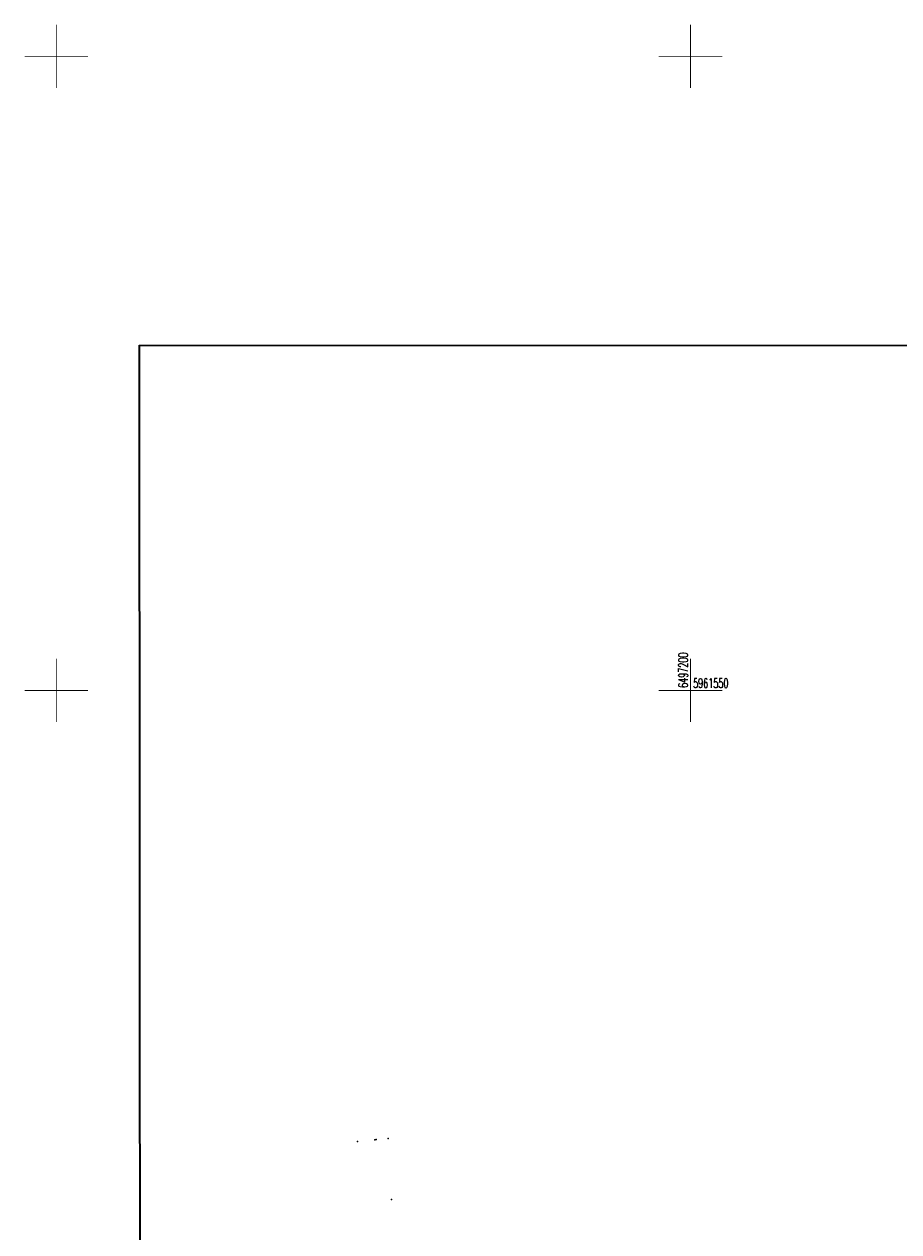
# Model space of a CAD drawing. Extents: x 6497146 to 6497453, y 5961397 to 5961603.
# Tile 8 of 10: x 6497147 to 6497216, y 5961507 to 5961603. Entities that reach past the tile are written whole.
import ezdxf

# ---------------------------------------------------------------- set-up
doc = ezdxf.new("R2010")
doc.units = 0
doc.header["$MEASUREMENT"] = 0
doc.linetypes.add('BKO', pattern=[1.5, 1, -0.5])
doc.linetypes.add('WSQ', pattern=[1.75, 1.25, -0.5])
for name, color, linetype in [('jezdnia', 7, 'WSQ'), ('opis mapy', 7, 'CONTINUOUS'), ('przewód gazowy', 40, 'CONTINUOUS'), ('przewód kanalizacyjny', 36, 'CONTINUOUS'), ('przewód wodociągowy', 5, 'CONTINUOUS'), ('siatka', 7, 'CONTINUOUS')]:
    doc.layers.add(name, color=color, linetype=linetype)
doc.layers.add('Oświetlenie drogowe', color=10, linetype='BKO', lineweight=50)
doc.styles.get("Standard").update_dxf_attribs({"font": 'simplex.shx', "width": 0.85})

msp = doc.modelspace()

# ---------------------------------------------------------------- linework, layer by layer
at = {"layer": 'jezdnia'}
msp.add_point((6497175.223, 5961514.58), dxfattribs=at)
at = {"layer": 'Oświetlenie drogowe', "color": 0, "linetype": 'ByBlock', "lineweight": 35}
msp.add_lwpolyline([(6497156.56, 5961577.211), (6497442.953, 5961577.142), (6497442.953, 5961408.711), (6497156.664, 5961409.357)], close=True, dxfattribs=at)
at = {"layer": 'przewód gazowy'}
msp.add_point((6497173.748, 5961514.431), dxfattribs=at)
at = {"layer": 'przewód kanalizacyjny'}
for p in [(6497176.163, 5961514.675), (6497176.42, 5961509.86)]:
    msp.add_point(p, dxfattribs=at)
at = {"layer": 'przewód wodociągowy'}
msp.add_point((6497175.109, 5961514.568), dxfattribs=at)
at = {"layer": 'siatka', "color": 7, "linetype": 'Continuous', "const_width": 0.07}
for points in [[(6497150, 5961597.5), (6497150, 5961602.5)], [(6497200, 5961597.5), (6497200, 5961602.5)], [(6497147.5, 5961600), (6497152.5, 5961600)], [(6497197.5, 5961600), (6497202.5, 5961600)], [(6497150, 5961547.5), (6497150, 5961552.5)], [(6497200, 5961547.5), (6497200, 5961552.5)], [(6497147.5, 5961550), (6497152.5, 5961550)], [(6497197.5, 5961550), (6497202.5, 5961550)]]:
    msp.add_lwpolyline(points, dxfattribs=at)

# ---------------------------------------------------------------- texts
at = {"layer": 'opis mapy', "width": 0.62}
msp.add_text('6497200', height=0.75, rotation=90, dxfattribs=at).set_placement((6497199.8, 5961550.2))
msp.add_text('5961550', height=0.75, dxfattribs=at).set_placement((6497200.2, 5961550.2))

doc.saveas('drawing.dxf')
